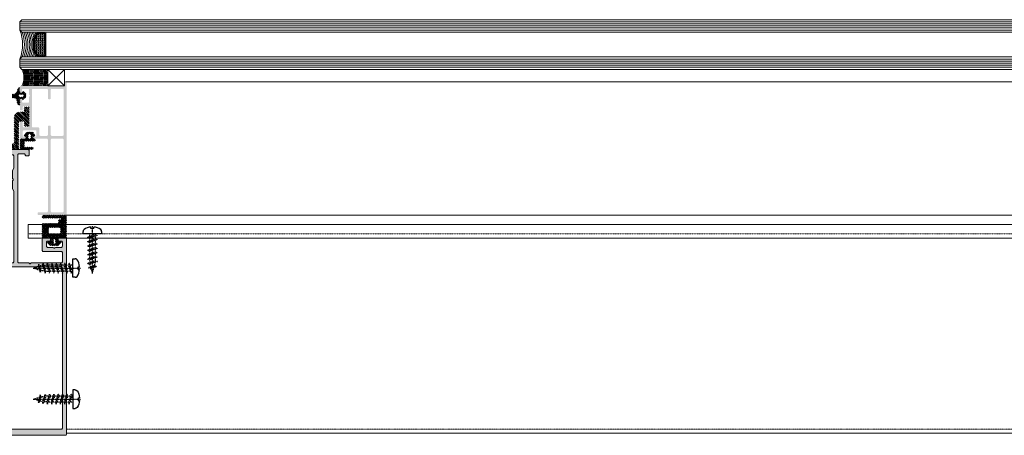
# Model space of a CAD drawing. Header units: millimetres. Extents: x -158258 to 126254, y -16359 to 60195.
# Tile 118 of 173: x -141407 to -140931, y 20778 to 20979. Entities that reach past the tile are written whole.
import ezdxf

# ---------------------------------------------------------------- set-up
doc = ezdxf.new("R2010")
doc.units = ezdxf.units.MM
doc.header["$LTSCALE"] = 0.1
doc.header["$MEASUREMENT"] = 0
doc.linetypes.add('CENTER', pattern=[2, 1.25, -0.25, 0.25, -0.25])
doc.linetypes.add('HIDDEN', pattern=[0.375, 0.25, -0.125])
for name, color, linetype, lineweight in [('01. Aluminium (Main Structure)', 6, 'Continuous', 5), ('3_Hatch', 8, 'Continuous', 0), ('4. Glass', 140, 'Continuous', 15)]:
    doc.layers.add(name, color=color, linetype=linetype, lineweight=lineweight)
doc.layers.add('CENTER LINE', color=8, linetype='CENTER')
doc.layers.add('HARDWARES', color=7, linetype='Continuous')
pattern_1 = [(45, (-26191.7542, -14950.54475), (-0.441941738, 0.441941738), []), (135, (-26191.7542, -14950.54475), (-0.441941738, -0.441941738), [])]

# ---------------------------------------------------------------- blocks, each defined once
blk = doc.blocks.new('A$C23054C9A')
at = {"layer": '3_Hatch'}
h = blk.add_hatch(color=256, dxfattribs=at)
h.dxf.hatch_style = 1
h.paths.add_polyline_path([(10.36, 60.53), (10.36, 25.99), (10.33, 25.83), (10.22, 25.65), (10.03, 25.54), (9.85, 25.52), (4.65, 25.52), (4.45, 25.54), (4.29, 25.65), (4.2, 25.83), (4.16, 25.99), (4.16, 60.53), (4.2, 60.71), (4.29, 60.87), (4.45, 60.98), (4.65, 61.02), (9.85, 61.02), (10.03, 60.98), (10.22, 60.87), (10.33, 60.71)], flags=16)
h.paths.add_polyline_path([(4.16, 5.89), (4.11, 6.09), (4, 6.26), (3.85, 6.37), (3.65, 6.4), (3.25, 6.4), (3.06, 6.37), (2.9, 6.26), (2.79, 6.09), (2.75, 5.89), (2.75, 1.9), (2.7, 1.7), (2.59, 1.54), (2.44, 1.43), (2.24, 1.41), (-4.45, 1.41), (-4.64, 1.43), (-4.8, 1.54), (-4.91, 1.7), (-4.95, 1.9), (-4.95, 19.5), (-4.91, 19.7), (-4.8, 19.85), (-4.64, 19.96), (-4.45, 20.01), (-1.89, 20.01), (-1.71, 20.05), (-1.55, 20.16), (-1.44, 20.32), (-1.4, 20.5), (-1.4, 23.6), (-1.38, 23.8), (-1.27, 23.96), (-1.09, 24.07), (-0.89, 24.11), (2.24, 24.11), (2.44, 24.07), (2.59, 23.96), (2.7, 23.8), (2.75, 23.6), (2.75, 19.61), (2.79, 19.41), (2.9, 19.26), (3.06, 19.15), (3.25, 19.12), (3.65, 19.12), (3.85, 19.15), (4, 19.26), (4.11, 19.41), (4.16, 19.61), (4.16, 23.6), (4.2, 23.8), (4.29, 23.96), (4.45, 24.07), (4.65, 24.11), (9.85, 24.11), (10.03, 24.07), (10.22, 23.96), (10.33, 23.8), (10.36, 23.6), (10.36, 1.9), (10.33, 1.7), (10.22, 1.54), (10.03, 1.43), (9.85, 1.41), (4.65, 1.41), (4.45, 1.43), (4.29, 1.54), (4.2, 1.7), (4.16, 1.9)], flags=16)
h.paths.add_polyline_path([(-6.05, 4.54), (-6.36, 4.23), (-6.36, 1.9), (-6.39, 1.7), (-6.5, 1.54), (-6.67, 1.43), (-6.87, 1.41), (-9.25, 1.41), (-9.45, 1.43), (-9.59, 1.54), (-9.7, 1.7), (-9.76, 1.9), (-9.76, 2.51), (-9.8, 2.69), (-9.91, 2.85), (-10.07, 2.96), (-10.25, 3), (-10.45, 2.96), (-10.62, 2.85), (-10.73, 2.69), (-10.76, 2.51), (-10.76, 0.49), (-10.73, 0.31), (-10.62, 0.15), (-10.45, 0.04), (-10.25, 0), (10.25, 0), (10.45, -0.05), (10.6, -0.16), (10.71, -0.31), (10.76, -0.51), (10.76, -1.52), (10.8, -1.7), (10.89, -1.87), (11.06, -1.98), (11.26, -1.99), (11.44, -1.98), (11.61, -1.87), (11.72, -1.7), (11.75, -1.52), (11.75, 61.92), (11.72, 62.12), (11.61, 62.28), (11.44, 62.39), (11.26, 62.41), (-1.75, 62.41), (-1.95, 62.39), (-2.09, 62.28), (-2.2, 62.12), (-2.26, 61.92), (-2.26, 61.52), (-2.2, 61.35), (-2.09, 61.17), (-1.95, 61.06), (-1.75, 61.02), (2.24, 61.02), (2.44, 60.98), (2.59, 60.87), (2.7, 60.71), (2.75, 60.53), (2.75, 25.99), (2.7, 25.83), (2.59, 25.65), (2.44, 25.54), (2.24, 25.52), (-3.83, 25.52), (-4, 25.48), (-4.09, 25.43), (-4.18, 25.37), (-4.23, 25.3), (-4.29, 25.22), (-4.31, 25.13), (-4.33, 25.06), (-4.33, 24.97), (-4.31, 24.88), (-4.29, 24.79), (-4.23, 24.71), (-4.18, 24.64), (-4.09, 24.58), (-4, 24.55), (-3.89, 24.51), (-3.3, 24.51), (-3.1, 24.46), (-2.95, 24.35), (-2.85, 24.2), (-2.81, 24), (-2.81, 21.91), (-2.85, 21.71), (-2.95, 21.55), (-3.1, 21.44), (-3.3, 21.4), (-8.86, 21.4), (-9.05, 21.44), (-9.21, 21.55), (-9.32, 21.71), (-9.36, 21.91), (-9.36, 24), (-9.32, 24.2), (-9.21, 24.35), (-9.05, 24.46), (-8.86, 24.51), (-8.33, 24.51), (-8.13, 24.55), (-7.98, 24.66), (-7.87, 24.8), (-7.82, 25.01), (-7.87, 25.21), (-7.98, 25.35), (-8.13, 25.46), (-8.33, 25.52), (-10.25, 25.52), (-10.45, 25.46), (-10.62, 25.35), (-10.73, 25.21), (-10.76, 25.01), (-10.76, 17.91), (-10.73, 17.71), (-10.62, 17.54), (-10.45, 17.43), (-10.25, 17.4), (-9.87, 17.4), (-9.67, 17.43), (-9.49, 17.54), (-9.41, 17.71), (-9.36, 17.91), (-9.36, 19.5), (-9.32, 19.7), (-9.21, 19.85), (-9.05, 19.96), (-8.86, 20.01), (-6.87, 20.01), (-6.67, 19.96), (-6.5, 19.85), (-6.39, 19.7), (-6.36, 19.5), (-6.36, 10.24), (-6.39, 10.06), (-6.5, 9.9), (-6.67, 9.79), (-6.87, 9.73), (-8.86, 9.73), (-9.05, 9.79), (-9.21, 9.9), (-9.32, 10.06), (-9.36, 10.24), (-9.36, 11.3), (-9.41, 11.49), (-9.49, 11.65), (-9.67, 11.76), (-9.87, 11.8), (-10.25, 11.8), (-10.45, 11.76), (-10.62, 11.65), (-10.73, 11.49), (-10.76, 11.3), (-10.76, 6.99), (-10.75, 6.86), (-10.71, 6.77), (-10.65, 6.69), (-10.6, 6.64), (-10.55, 6.59), (-10.47, 6.55), (-10.4, 6.51), (-10.33, 6.49), (-10.25, 6.49), (-10.16, 6.49), (-10.09, 6.53), (-10.01, 6.57), (-9.94, 6.6), (-9.89, 6.68), (-9.83, 6.75), (-9.76, 6.99), (-9.76, 7.59), (-9.7, 7.79), (-9.59, 7.96), (-9.45, 8.07), (-9.25, 8.09), (-6.87, 8.09), (-6.67, 8.07), (-6.5, 7.96), (-6.39, 7.79), (-6.36, 7.59), (-6.36, 5.27), (-6.05, 4.96), (-5.95, 4.83), (-5.95, 4.66)])
blk = doc.blocks.new('A$C768C5112')
at = {"layer": '3_Hatch'}
h = blk.add_hatch(color=256, dxfattribs=at)
h.dxf.hatch_style = 1
h.paths.add_polyline_path([(-4.22, -41.99), (-3.91, -41.67), (-3.91, -37.71), (-4.5, -36.68), (-4.5, -2.49), (-4.46, -2.3), (-4.35, -2.14), (-4.21, -2.03), (-4, -1.99), (4, -1.99), (4.19, -2.03), (4.35, -2.14), (4.46, -2.3), (4.52, -2.49), (4.52, -36.68), (3.89, -37.71), (3.89, -41.67), (4.21, -41.99), (4.3, -42.13), (4.3, -42.28), (4.21, -42.42), (3.89, -42.72), (3.89, -46.68), (4.52, -47.71), (4.52, -53.71), (4.46, -53.89), (4.35, -54.05), (4.19, -54.16), (4, -54.2), (-4, -54.2), (-4.21, -54.16), (-4.35, -54.05), (-4.46, -53.89), (-4.5, -53.71), (-4.5, -47.71), (-3.91, -46.68), (-3.91, -42.72), (-4.22, -42.42), (-4.28, -42.28), (-4.28, -42.13)], flags=16)
h.paths.add_polyline_path([(10.04, -54.02), (9.98, -54.2), (9.97, -54.38), (9.86, -54.55), (9.69, -54.66), (9.51, -54.69), (7, -54.69), (6.82, -54.66), (6.64, -54.55), (6.53, -54.38), (6.51, -54.2), (6.51, -2.49), (6.53, -2.3), (6.64, -2.14), (6.82, -2.03), (7, -1.99), (11.89, -1.99), (12.18, -1.68), (12.33, -1.59), (12.47, -1.59), (12.6, -1.68), (12.93, -1.99), (27.5, -1.99), (27.69, -2.03), (27.87, -2.14), (27.96, -2.3), (28, -2.49), (28, -6.99), (27.96, -7.19), (27.87, -7.35), (27.69, -7.46), (27.5, -7.5), (18.82, -7.5), (18.62, -7.53), (18.45, -7.64), (18.34, -7.81), (18.3, -8.01), (18.3, -13.48), (18.34, -13.68), (18.45, -13.86), (18.62, -13.95), (18.82, -13.99), (21.8, -13.99), (22, -13.95), (22.16, -13.86), (22.27, -13.68), (22.29, -13.48), (22.29, -13), (22.27, -12.8), (22.16, -12.65), (22, -12.54), (21.8, -12.49), (20.81, -12.49), (20.61, -12.45), (20.46, -12.34), (20.35, -12.2), (20.3, -12), (20.3, -10), (20.35, -9.8), (20.46, -9.66), (20.61, -9.55), (20.81, -9.49), (23.64, -9.49), (23.94, -9.18), (24.08, -9.11), (24.23, -9.11), (24.36, -9.18), (24.69, -9.49), (27.5, -9.49), (27.69, -9.55), (27.87, -9.66), (27.96, -9.8), (28, -10), (28, -12), (27.96, -12.2), (27.87, -12.34), (27.69, -12.45), (27.5, -12.49), (26.52, -12.49), (26.31, -12.54), (26.17, -12.65), (26.06, -12.8), (26, -13), (26, -13.48), (26.06, -13.68), (26.17, -13.86), (26.31, -13.95), (26.52, -13.99), (29.51, -13.99), (29.7, -13.95), (29.86, -13.86), (29.97, -13.68), (29.99, -13.48), (29.97, 81), (29.86, 81.19), (29.78, 81.24), (29.7, 81.3), (29.61, 81.31), (29.51, 81.32), (-29.51, 81.32), (-29.71, 81.3), (-29.86, 81.19), (-29.97, 81), (-30.01, 80.84), (-30.01, -13.48), (-29.97, -13.68), (-29.86, -13.86), (-29.71, -13.95), (-29.51, -13.99), (-26.5, -13.99), (-26.31, -13.95), (-26.15, -13.86), (-26.04, -13.68), (-26, -13.48), (-26, -13), (-26.04, -12.8), (-26.15, -12.65), (-26.31, -12.54), (-26.5, -12.49), (-27.52, -12.49), (-27.69, -12.45), (-27.87, -12.34), (-27.98, -12.2), (-28.01, -12), (-28.01, -10), (-27.98, -9.8), (-27.87, -9.66), (-27.69, -9.55), (-27.52, -9.49), (-24.69, -9.49), (-24.37, -9.18), (-24.25, -9.11), (-24.06, -9.11), (-23.94, -9.18), (-23.63, -9.49), (-20.81, -9.49), (-20.61, -9.55), (-20.44, -9.66), (-20.33, -9.8), (-20.3, -10), (-20.3, -12), (-20.33, -12.2), (-20.44, -12.34), (-20.61, -12.45), (-20.81, -12.49), (-21.82, -12.49), (-22.02, -12.54), (-22.16, -12.65), (-22.27, -12.8), (-22.31, -13), (-22.31, -13.48), (-22.27, -13.68), (-22.16, -13.86), (-22.02, -13.95), (-21.82, -13.99), (-18.8, -13.99), (-18.61, -13.95), (-18.45, -13.86), (-18.34, -13.68), (-18.3, -13.48), (-18.3, -8.01), (-18.34, -7.81), (-18.45, -7.64), (-18.61, -7.53), (-18.8, -7.5), (-27.52, -7.5), (-27.69, -7.46), (-27.87, -7.35), (-27.98, -7.19), (-28.01, -6.99), (-28.01, -2.49), (-27.98, -2.3), (-27.87, -2.14), (-27.69, -2.03), (-27.52, -1.99), (-12.93, -1.99), (-12.62, -1.68), (-12.49, -1.59), (-12.34, -1.59), (-12.18, -1.68), (-11.87, -1.99), (-7, -1.99), (-6.8, -2.03), (-6.66, -2.14), (-6.55, -2.3), (-6.51, -2.49), (-6.51, -54.2), (-6.55, -54.38), (-6.66, -54.55), (-6.8, -54.66), (-7, -54.69), (-9.51, -54.69), (-9.71, -54.66), (-9.86, -54.55), (-9.97, -54.38), (-10, -54.2), (-10.04, -54.02), (-10.15, -53.83), (-10.31, -53.72), (-10.5, -53.71), (-11.5, -53.71), (-11.7, -53.72), (-11.85, -53.83), (-11.96, -54.02), (-12.01, -54.2), (-12.01, -56.21), (-11.96, -56.4), (-11.85, -56.56), (-11.7, -56.67), (-11.5, -56.69), (-0.53, -56.69), (-0.2, -56.4), (-0.07, -56.32), (0.07, -56.32), (0.22, -56.4), (0.51, -56.69), (11.5, -56.69), (11.69, -56.67), (11.85, -56.56), (11.96, -56.4), (12.01, -56.21), (12.01, -54.2), (11.96, -54.02), (11.85, -53.83), (11.69, -53.72), (11.5, -53.71), (10.5, -53.71), (10.3, -53.72), (10.15, -53.83)])
h.paths.add_polyline_path([(28, 77.82), (27.96, 78.01), (27.87, 78.19), (27.69, 78.3), (27.5, 78.33), (-27.52, 78.33), (-27.69, 78.3), (-27.87, 78.19), (-27.98, 78.01), (-28.01, 77.82), (-28.01, 0.51), (-27.98, 0.31), (-27.87, 0.16), (-27.69, 0.05), (-27.52, 0), (27.5, 0), (27.69, 0.05), (27.87, 0.16), (27.96, 0.31), (28, 0.51)], flags=16)
at = {"layer": '01. Aluminium (Main Structure)', "linetype": 'ByBlock'}
for p, q in [((-30.01, 80.84), (-29.97, 81)), ((-29.97, 81), (-29.86, 81.19)), ((-29.86, 81.19), (-29.71, 81.3)), ((-29.71, 81.3), (-29.51, 81.32)), ((-29.51, 81.32), (29.51, 81.32)), ((29.51, 81.32), (29.7, 81.3)), ((29.7, 81.3), (29.86, 81.19)), ((29.86, 81.19), (29.97, 81)), ((29.97, 81), (29.99, 80.84)), ((-30.01, -13.48), (-30.01, 80.84)), ((-28.01, 77.82), (-27.98, 78.01)), ((-28.01, 0.51), (-28.01, 77.82)), ((-27.98, 78.01), (-27.87, 78.19)), ((-27.87, 78.19), (-27.69, 78.3)), ((-27.69, 78.3), (-27.52, 78.33)), ((-27.52, 78.33), (27.5, 78.33)), ((27.5, 78.33), (27.69, 78.3)), ((27.69, 78.3), (27.87, 78.19)), ((27.87, 78.19), (27.96, 78.01)), ((27.96, 78.01), (28, 77.82)), ((28, 77.82), (28, 0.51)), ((29.99, 80.84), (29.99, -13.48)), ((-27.98, 0.31), (-28.01, 0.51)), ((-27.87, 0.16), (-27.98, 0.31)), ((-27.69, 0.05), (-27.87, 0.16)), ((-27.52, 0), (-27.69, 0.05)), ((27.5, 0), (-27.52, 0)), ((27.69, 0.05), (27.5, 0)), ((27.87, 0.16), (27.69, 0.05)), ((27.96, 0.31), (27.87, 0.16)), ((28, 0.51), (27.96, 0.31)), ((-28.01, -2.49), (-27.98, -2.3)), ((-28.01, -6.99), (-28.01, -2.49)), ((-27.98, -2.3), (-27.87, -2.14)), ((-27.87, -2.14), (-27.69, -2.03)), ((-27.69, -2.03), (-27.52, -1.99)), ((-27.52, -1.99), (-12.93, -1.99)), ((-12.93, -1.99), (-12.62, -1.68)), ((-12.62, -1.68), (-12.49, -1.59)), ((-12.49, -1.59), (-12.34, -1.59)), ((-12.34, -1.59), (-12.18, -1.68)), ((-12.18, -1.68), (-11.87, -1.99)), ((-11.87, -1.99), (-7, -1.99)), ((-7, -1.99), (-6.8, -2.03)), ((-6.8, -2.03), (-6.66, -2.14)), ((-6.66, -2.14), (-6.55, -2.3)), ((-6.55, -2.3), (-6.51, -2.49)), ((-6.51, -2.49), (-6.51, -54.2)), ((-4.5, -2.49), (-4.46, -2.3)), ((-4.5, -36.68), (-4.5, -2.49)), ((-4.46, -2.3), (-4.35, -2.14)), ((-4.35, -2.14), (-4.21, -2.03)), ((-4.21, -2.03), (-4, -1.99)), ((-4, -1.99), (4, -1.99)), ((4, -1.99), (4.19, -2.03)), ((4.19, -2.03), (4.35, -2.14)), ((4.35, -2.14), (4.46, -2.3)), ((4.46, -2.3), (4.52, -2.49)), ((4.52, -2.49), (4.52, -36.68)), ((6.51, -2.49), (6.53, -2.3)), ((6.51, -54.2), (6.51, -2.49)), ((6.53, -2.3), (6.64, -2.14)), ((6.64, -2.14), (6.82, -2.03)), ((6.82, -2.03), (7, -1.99)), ((7, -1.99), (11.89, -1.99)), ((11.89, -1.99), (12.18, -1.68)), ((12.18, -1.68), (12.33, -1.59)), ((12.33, -1.59), (12.47, -1.59)), ((12.47, -1.59), (12.6, -1.68)), ((12.6, -1.68), (12.93, -1.99)), ((12.93, -1.99), (27.5, -1.99)), ((27.5, -1.99), (27.69, -2.03)), ((27.69, -2.03), (27.87, -2.14)), ((27.87, -2.14), (27.96, -2.3)), ((27.96, -2.3), (28, -2.49)), ((28, -2.49), (28, -6.99)), ((-27.98, -7.19), (-28.01, -6.99)), ((-27.87, -7.35), (-27.98, -7.19)), ((-27.69, -7.46), (-27.87, -7.35)), ((-27.52, -7.5), (-27.69, -7.46)), ((-27.69, -9.55), (-27.52, -9.49)), ((-18.8, -7.5), (-27.52, -7.5)), ((-27.52, -9.49), (-24.69, -9.49)), ((-24.69, -9.49), (-24.37, -9.18)), ((-24.37, -9.18), (-24.25, -9.11)), ((-24.25, -9.11), (-24.06, -9.11)), ((-24.06, -9.11), (-23.94, -9.18)), ((-23.94, -9.18), (-23.63, -9.49)), ((-23.63, -9.49), (-20.81, -9.49)), ((-20.81, -9.49), (-20.61, -9.55)), ((-18.8, -7.5), (-18.61, -7.53)), ((-18.61, -7.53), (-18.45, -7.64)), ((-18.45, -7.64), (-18.34, -7.81)), ((-18.34, -7.81), (-18.3, -8.01)), ((-18.3, -8.01), (-18.3, -13.48)), ((18.3, -8.01), (18.34, -7.81)), ((18.3, -8.01), (18.3, -13.48)), ((18.34, -7.81), (18.45, -7.64)), ((18.45, -7.64), (18.62, -7.53)), ((18.62, -7.53), (18.82, -7.5)), ((27.5, -7.5), (18.82, -7.5)), ((20.61, -9.55), (20.81, -9.49)), ((20.81, -9.49), (23.64, -9.49)), ((23.64, -9.49), (23.94, -9.18)), ((23.94, -9.18), (24.08, -9.11)), ((24.08, -9.11), (24.23, -9.11)), ((24.23, -9.11), (24.36, -9.18)), ((24.36, -9.18), (24.69, -9.49)), ((24.69, -9.49), (27.5, -9.49)), ((27.69, -7.46), (27.5, -7.5)), ((27.5, -9.49), (27.69, -9.55)), ((27.87, -7.35), (27.69, -7.46)), ((27.96, -7.19), (27.87, -7.35)), ((28, -6.99), (27.96, -7.19)), ((-29.97, -13.68), (-30.01, -13.48)), ((-29.86, -13.86), (-29.97, -13.68)), ((-29.71, -13.95), (-29.86, -13.86)), ((-29.51, -13.99), (-29.71, -13.95)), ((-26.5, -13.99), (-29.51, -13.99)), ((-28.01, -10), (-27.98, -9.8)), ((-28.01, -12), (-28.01, -10)), ((-27.98, -12.2), (-28.01, -12)), ((-27.98, -9.8), (-27.87, -9.66)), ((-27.87, -12.34), (-27.98, -12.2)), ((-27.87, -9.66), (-27.69, -9.55)), ((-27.69, -12.45), (-27.87, -12.34)), ((-27.52, -12.49), (-27.69, -12.45)), ((-26.5, -12.49), (-27.52, -12.49)), ((-26.5, -12.49), (-26.31, -12.54)), ((-26.31, -13.95), (-26.5, -13.99)), ((-26.31, -12.54), (-26.15, -12.65)), ((-26.15, -13.86), (-26.31, -13.95)), ((-26.15, -12.65), (-26.04, -12.8)), ((-26.04, -13.68), (-26.15, -13.86)), ((-26.04, -12.8), (-26, -13)), ((-26, -13.48), (-26.04, -13.68)), ((-26, -13), (-26, -13.48)), ((-22.31, -13), (-22.27, -12.8)), ((-22.31, -13), (-22.31, -13.48)), ((-22.27, -13.68), (-22.31, -13.48)), ((-22.27, -12.8), (-22.16, -12.65)), ((-22.16, -13.86), (-22.27, -13.68)), ((-22.16, -12.65), (-22.02, -12.54)), ((-22.02, -13.95), (-22.16, -13.86)), ((-22.02, -12.54), (-21.82, -12.49)), ((-21.82, -13.99), (-22.02, -13.95)), ((-20.81, -12.49), (-21.82, -12.49)), ((-18.8, -13.99), (-21.82, -13.99)), ((-20.61, -12.45), (-20.81, -12.49)), ((-20.61, -9.55), (-20.44, -9.66)), ((-20.44, -12.34), (-20.61, -12.45)), ((-20.44, -9.66), (-20.33, -9.8)), ((-20.33, -12.2), (-20.44, -12.34)), ((-20.33, -9.8), (-20.3, -10)), ((-20.3, -12), (-20.33, -12.2)), ((-20.3, -10), (-20.3, -12)), ((-18.61, -13.95), (-18.8, -13.99)), ((-18.45, -13.86), (-18.61, -13.95)), ((-18.34, -13.68), (-18.45, -13.86)), ((-18.3, -13.48), (-18.34, -13.68)), ((18.34, -13.68), (18.3, -13.48)), ((18.45, -13.86), (18.34, -13.68)), ((18.62, -13.95), (18.45, -13.86)), ((18.82, -13.99), (18.62, -13.95)), ((18.82, -13.99), (21.8, -13.99)), ((20.3, -10), (20.35, -9.8)), ((20.3, -12), (20.3, -10)), ((20.35, -12.2), (20.3, -12)), ((20.35, -9.8), (20.46, -9.66)), ((20.46, -12.34), (20.35, -12.2)), ((20.46, -9.66), (20.61, -9.55)), ((20.61, -12.45), (20.46, -12.34)), ((20.81, -12.49), (20.61, -12.45)), ((21.8, -12.49), (20.81, -12.49)), ((21.8, -12.49), (22, -12.54)), ((22, -13.95), (21.8, -13.99)), ((22, -12.54), (22.16, -12.65)), ((22.16, -13.86), (22, -13.95)), ((22.16, -12.65), (22.27, -12.8)), ((22.27, -13.68), (22.16, -13.86)), ((22.27, -12.8), (22.29, -13)), ((22.29, -13.48), (22.27, -13.68)), ((22.29, -13), (22.29, -13.48)), ((26, -13), (26.06, -12.8)), ((26, -13), (26, -13.48)), ((26.06, -13.68), (26, -13.48)), ((26.06, -12.8), (26.17, -12.65)), ((26.17, -13.86), (26.06, -13.68)), ((26.17, -12.65), (26.31, -12.54)), ((26.31, -13.95), (26.17, -13.86)), ((26.31, -12.54), (26.52, -12.49)), ((26.52, -13.99), (26.31, -13.95)), ((27.5, -12.49), (26.52, -12.49)), ((26.52, -13.99), (29.51, -13.99)), ((27.69, -12.45), (27.5, -12.49)), ((27.69, -9.55), (27.87, -9.66)), ((27.87, -12.34), (27.69, -12.45)), ((27.87, -9.66), (27.96, -9.8)), ((27.96, -12.2), (27.87, -12.34)), ((27.96, -9.8), (28, -10)), ((28, -12), (27.96, -12.2)), ((28, -10), (28, -12)), ((29.7, -13.95), (29.51, -13.99)), ((29.86, -13.86), (29.7, -13.95)), ((29.97, -13.68), (29.86, -13.86)), ((29.99, -13.48), (29.97, -13.68)), ((-3.91, -37.71), (-4.5, -36.68)), ((-3.91, -41.67), (-3.91, -37.71)), ((4.52, -36.68), (3.89, -37.71)), ((3.89, -37.71), (3.89, -41.67)), ((-4.28, -42.13), (-4.22, -41.99)), ((-4.28, -42.28), (-4.28, -42.13)), ((-4.22, -42.42), (-4.28, -42.28)), ((-4.22, -41.99), (-3.91, -41.67)), ((-3.91, -42.72), (-4.22, -42.42)), ((-3.91, -46.68), (-3.91, -42.72)), ((3.89, -41.67), (4.21, -41.99)), ((4.21, -42.42), (3.89, -42.72)), ((3.89, -42.72), (3.89, -46.68)), ((4.21, -41.99), (4.3, -42.13)), ((4.3, -42.28), (4.21, -42.42)), ((4.3, -42.13), (4.3, -42.28)), ((-4.5, -47.71), (-3.91, -46.68)), ((3.89, -46.68), (4.52, -47.71)), ((-4.5, -53.71), (-4.5, -47.71)), ((4.52, -47.71), (4.52, -53.71)), ((-12.01, -54.2), (-11.96, -54.02)), ((-12.01, -56.21), (-12.01, -54.2)), ((-11.96, -56.4), (-12.01, -56.21)), ((-11.96, -54.02), (-11.85, -53.83)), ((-11.85, -56.56), (-11.96, -56.4)), ((-11.85, -53.83), (-11.7, -53.72)), ((-11.7, -56.67), (-11.85, -56.56)), ((-11.7, -53.72), (-11.5, -53.71)), ((-11.5, -56.69), (-11.7, -56.67)), ((-11.5, -53.71), (-10.5, -53.71)), ((-11.5, -56.69), (-0.53, -56.69)), ((-10.5, -53.71), (-10.31, -53.72)), ((-10.31, -53.72), (-10.15, -53.83)), ((-10.15, -53.83), (-10.04, -54.02)), ((-10.04, -54.02), (-10, -54.2)), ((-9.97, -54.38), (-10, -54.2)), ((-9.86, -54.55), (-9.97, -54.38)), ((-9.71, -54.66), (-9.86, -54.55)), ((-9.51, -54.69), (-9.71, -54.66)), ((-7, -54.69), (-9.51, -54.69)), ((-6.8, -54.66), (-7, -54.69)), ((-6.66, -54.55), (-6.8, -54.66)), ((-6.55, -54.38), (-6.66, -54.55)), ((-6.51, -54.2), (-6.55, -54.38)), ((-4.46, -53.89), (-4.5, -53.71)), ((-4.35, -54.05), (-4.46, -53.89)), ((-4.21, -54.16), (-4.35, -54.05)), ((-4, -54.2), (-4.21, -54.16)), ((4, -54.2), (-4, -54.2)), ((-0.53, -56.69), (-0.2, -56.4)), ((-0.2, -56.4), (-0.07, -56.32)), ((-0.07, -56.32), (0.07, -56.32)), ((0.07, -56.32), (0.22, -56.4)), ((0.22, -56.4), (0.51, -56.69)), ((0.51, -56.69), (11.5, -56.69)), ((4.19, -54.16), (4, -54.2)), ((4.35, -54.05), (4.19, -54.16)), ((4.46, -53.89), (4.35, -54.05)), ((4.52, -53.71), (4.46, -53.89)), ((6.53, -54.38), (6.51, -54.2)), ((6.64, -54.55), (6.53, -54.38)), ((6.82, -54.66), (6.64, -54.55)), ((7, -54.69), (6.82, -54.66)), ((9.51, -54.69), (7, -54.69)), ((9.69, -54.66), (9.51, -54.69)), ((9.86, -54.55), (9.69, -54.66)), ((9.97, -54.38), (9.86, -54.55)), ((9.98, -54.2), (9.97, -54.38)), ((9.98, -54.2), (10.04, -54.02)), ((10.04, -54.02), (10.15, -53.83)), ((10.15, -53.83), (10.3, -53.72)), ((10.3, -53.72), (10.5, -53.71)), ((10.5, -53.71), (11.5, -53.71)), ((11.5, -53.71), (11.69, -53.72)), ((11.69, -56.67), (11.5, -56.69)), ((11.69, -53.72), (11.85, -53.83)), ((11.85, -56.56), (11.69, -56.67)), ((11.85, -53.83), (11.96, -54.02)), ((11.96, -56.4), (11.85, -56.56)), ((11.96, -54.02), (12.01, -54.2)), ((12.01, -56.21), (11.96, -56.4)), ((12.01, -54.2), (12.01, -56.21))]:
    blk.add_line(p, q, dxfattribs=at)
blk = doc.blocks.new('A$C096C0FB7')
at = {"layer": '3_Hatch'}
h = blk.add_hatch(dxfattribs=at)
h.set_pattern_fill('ANSI31', color=256, scale=5)
h.set_pattern_definition([(45, (-26191.7542, -15010.3187), (-0.441941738, 0.441941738), [])])
h.paths.add_polyline_path([(9.48, -15.45), (9.5, -15.6), (9.5, -17.32), (9.51, -17.47), (9.6, -17.58), (9.73, -17.67), (9.9, -17.7), (11.49, -17.7), (11.65, -17.67), (11.78, -17.58), (11.87, -17.47), (11.89, -17.32), (11.89, -8.49), (11.87, -8.34), (11.78, -8.21), (11.65, -8.12), (11.49, -8.1), (9.9, -8.1), (9.73, -8.12), (9.6, -8.21), (9.51, -8.34), (9.5, -8.49), (9.5, -10.21), (9.48, -10.35), (9.39, -10.5), (9.26, -10.57), (9.11, -10.61), (7.39, -10.61), (7.25, -10.57), (7.1, -10.5), (7.03, -10.35), (6.99, -10.21), (6.99, 2.61), (6.97, 2.76), (6.88, 2.89), (6.75, 2.98), (6.61, 3), (-6.87, 3), (-7.02, 2.98), (-7.15, 2.89), (-7.22, 2.76), (-7.26, 2.61), (-7.26, 0.42), (-7.22, 0.26), (-7.15, 0.13), (-7.02, 0.04), (-6.87, 0), (4.3, 0), (4.45, -0.02), (4.58, -0.11), (4.67, -0.24), (4.69, -0.4), (4.69, -12.71), (4.7, -12.84), (4.72, -13.09), (4.78, -13.33), (4.85, -13.57), (4.94, -13.79), (5.05, -14.01), (5.2, -14.19), (5.34, -14.39), (5.51, -14.56), (5.69, -14.7), (5.89, -14.85), (6.11, -14.96), (6.33, -15.05), (6.57, -15.12), (6.81, -15.18), (7.06, -15.2), (7.19, -15.2), (9.11, -15.2), (9.26, -15.23), (9.39, -15.31)])
blk = doc.blocks.new('*U1030')
at = {"layer": 'CENTER LINE', "linetype": 'CENTER'}
blk.add_line((0, -19.12), (0, 3.77), dxfattribs=at)
at = {"layer": 'HARDWARES', "linetype": 'Continuous'}
for p, q in [((-4.49, 0), (-4.49, 1.15)), ((4.49, 0), (-4.49, 0)), ((-0.66, 2.61), (-0.66, 3.27)), ((0.66, 2.61), (-0.66, 2.61)), ((0.66, 2.61), (0.66, 3.27)), ((4.49, 1.15), (4.49, 0))]:
    blk.add_line(p, q, dxfattribs=at)
at = {"layer": 'HARDWARES'}
for p, q in [((4.49, 0), (-4.49, 0)), ((4.49, 0.82), (4.49, 0))]:
    blk.add_line(p, q, dxfattribs=at)
at = {"layer": 'HARDWARES', "linetype": 'HIDDEN'}
for p, q in [((1.44, 0), (1.44, -0.31)), ((-1.44, -2.05), (-1.44, -3.46)), ((-1.44, -4.16), (-1.44, -5.56)), ((1.44, -1), (1.44, -2.41)), ((1.44, -3.11), (1.44, -4.51)), ((-1.44, -6.26), (-1.44, -7.66)), ((-1.44, -8.36), (-1.44, -9.76)), ((1.44, -5.21), (1.44, -6.61)), ((1.44, -7.31), (1.44, -8.72)), ((1.44, -9.41), (1.44, -10.82)), ((-1.44, -10.46), (-1.44, -11.87)), ((1.08, -15.31), (-1.81, -16.37)), ((1.99, -15.65), (-1.81, -16.37)), ((-1.81, -16.37), (-0.9, -16.7)), ((-0.9, -16.7), (1.99, -15.65)), ((1.08, -15.31), (1.99, -15.65))]:
    blk.add_line(p, q, dxfattribs=at)
for points in [[(-1.44, 0), (-1.44, -1.35)], [(2.4, -0.66), (1.44, -0.31), (-2.4, -1.7), (2.4, -0.66), (-1.44, -2.05), (-2.4, -1.7)], [(2.4, -2.76), (1.44, -2.41), (-2.4, -3.81), (2.4, -2.76), (-1.44, -4.16), (-2.4, -3.81)], [(2.4, -4.86), (1.44, -4.51), (-2.4, -5.91), (2.4, -4.86), (-1.44, -6.26), (-2.4, -5.91)], [(2.4, -6.96), (1.44, -6.61), (-2.4, -8.01), (2.4, -6.96), (-1.44, -8.36), (-2.4, -8.01)], [(2.4, -9.07), (1.44, -8.72), (-2.4, -10.11), (2.4, -9.07), (-1.44, -10.46), (-2.4, -10.11)], [(2.4, -11.17), (1.44, -10.82), (-2.4, -12.22), (2.4, -11.17), (-1.44, -12.57), (-2.4, -12.22)], [(2.43, -13.28), (1.47, -12.93), (-2.37, -14.33), (2.43, -13.28), (-1.41, -14.68), (-2.37, -14.33)]]:
    blk.add_lwpolyline(points, dxfattribs=at)
at = {"layer": 'HARDWARES', "linetype": 'Continuous'}
for centre, radius, start, end in [((-3.12, 1.15), 1.37, 131.7376, 180), ((-0.71, -2.3), 5.57, 89.5407, 126.6338), ((0.71, -2.3), 5.57, 53.3662, 90.4593), ((3.12, 1.15), 1.37, 0, 48.2624)]:
    blk.add_arc(centre, radius, start, end, dxfattribs=at)
at = {"layer": 'HARDWARES', "linetype": 'HIDDEN'}
for centre, start, end in [((15.43, -11.8), 182.508, 187.2926), ((-15.35, -11.81), 347.9668, 353.6815), ((-15.26, -11.8), 356.0961, 1.0584), ((15.35, -11.81), 189.5795, 194.5622), ((15.35, -11.81), 196.6931, 203.9435), ((-15.35, -11.81), 336.0565, 345.4243)]:
    blk.add_arc(centre, 16.79, start, end, dxfattribs=at)
blk = doc.blocks.new('*U1022')
at = {"layer": '3_Hatch'}
h = blk.add_hatch(dxfattribs=at)
h.set_pattern_fill('ANSI37', color=256, scale=5)
h.set_pattern_definition(pattern_1)
edge = h.paths.add_edge_path(flags=16)
edge.add_line((-27.03, 100.94), (-27.03, 102.99))
edge.add_arc((-26.53, 102.99), 0.5, 90, 180, ccw=False)
edge.add_line((-26.53, 103.49), (-21.85, 103.49))
edge.add_arc((-21.85, 102.99), 0.5, 0, 90, ccw=False)
edge.add_line((-21.35, 102.99), (-21.35, 100.94))
edge.add_arc((-21.85, 100.94), 0.5, 270, 360, ccw=False)
edge.add_line((-21.85, 100.44), (-26.53, 100.44))
edge.add_arc((-26.53, 100.94), 0.5, 180, 270, ccw=False)
edge = h.paths.add_edge_path(flags=16)
edge.add_line((-23.86, 106), (-24.46, 106))
edge.add_arc((-24.46, 106.2), 0.2, 180, 270, ccw=False)
edge.add_line((-24.66, 106.2), (-24.66, 108))
edge.add_arc((-24.46, 108), 0.2, 90, 180, ccw=False)
edge.add_line((-24.46, 108.2), (-23.86, 108.2))
edge.add_arc((-23.86, 108), 0.2, 0, 90, ccw=False)
edge.add_line((-23.66, 108), (-23.66, 106.2))
edge.add_arc((-23.86, 106.2), 0.2, 270, 360, ccw=False)
edge = h.paths.add_edge_path()
edge.add_line((-26.02, 109.07), (-27.45, 107.75))
edge.add_arc((-26.94, 107.54), 0.553, 157.0553, 290.8746)
edge.add_line((-26.74, 107.02), (-26.24, 107.02))
edge.add_arc((-26.21, 106.61), 0.41, -15.2748, 94.1843, ccw=False)
edge.add_line((-25.82, 106.5), (-25.82, 105.95))
edge.add_arc((-26.35, 105.99), 0.533, 284.2078, 355.4538, ccw=False)
edge.add_line((-26.22, 105.47), (-29.79, 105.47))
edge.add_arc((-29.78, 105.22), 0.25, 93.0889, 180)
edge.add_line((-30.03, 105.22), (-30.03, 94.94))
edge.add_arc((-29.26, 95.19), 0.8, 197.7707, 256.141)
edge.add_line((-29.46, 94.41), (-18.75, 94.41))
edge.add_arc((-19.13, 95.16), 0.841, 296.8649, 423.1227)
edge.add_line((-18.75, 95.91), (-26.98, 95.91))
edge.add_arc((-27.17, 96.07), 0.25, 90, 319.3278, ccw=False)
edge.add_line((-27.17, 96.32), (-26.4, 96.81))
edge.add_arc((-26.67, 97.23), 0.5, 302.303, 360)
edge.add_line((-26.17, 97.23), (-26.17, 98.25))
edge.add_arc((-25.97, 98.25), 0.2, 90, 179.9858, ccw=False)
edge.add_line((-25.97, 98.45), (-18.79, 98.45))
edge.add_arc((-18.79, 98.95), 0.5, 270, 360)
edge.add_line((-18.29, 98.95), (-18.29, 104.97))
edge.add_arc((-18.79, 104.97), 0.5, 360, 449.9978)
edge.add_line((-18.79, 105.47), (-22.09, 105.47))
edge.add_arc((-21.96, 105.99), 0.533, 184.5462, 255.7922, ccw=False)
edge.add_line((-22.5, 105.95), (-22.5, 106.5))
edge.add_arc((-22.1, 106.61), 0.411, 86.1528, 194.8706, ccw=False)
edge.add_line((-22.07, 107.02), (-21.57, 107.02))
edge.add_arc((-21.37, 107.54), 0.553, 249.1253, 382.9447)
edge.add_line((-20.86, 107.75), (-22.29, 109.07))
edge.add_arc((-22.74, 108.4), 0.8, 55.9007, 89.9999)
edge.add_line((-22.74, 109.2), (-25.57, 109.2))
edge.add_arc((-25.57, 108.4), 0.8, 90, 124.0993)
h = blk.add_hatch(dxfattribs=at)
h.set_pattern_fill('ANSI37', color=256, scale=5)
h.set_pattern_definition(pattern_1)
edge = h.paths.add_edge_path(flags=16)
edge.add_line((-12.61, 57.48), (-11.71, 57.48))
edge.add_arc((-11.71, 57.28), 0.2, 0, 89.9951, ccw=False)
edge.add_line((-11.51, 57.28), (-11.51, 55.49))
edge.add_arc((-11.71, 55.49), 0.2, 270, 359.9952, ccw=False)
edge.add_line((-11.71, 55.29), (-12.61, 55.29))
edge.add_arc((-12.61, 55.49), 0.2, 180, 269.9949, ccw=False)
edge.add_line((-12.81, 55.49), (-12.81, 57.28))
edge.add_arc((-12.61, 57.28), 0.2, 90, 179.995, ccw=False)
edge = h.paths.add_edge_path()
edge.add_line((-10.37, 57.52), (-8.02, 57.52))
edge.add_arc((-8.01, 57.91), 0.389, 269.4612, 344.3452)
edge.add_line((-7.64, 57.8), (-7.64, 62.27))
edge.add_arc((-8.14, 62.27), 0.5, 0, 90)
edge.add_line((-8.14, 62.77), (-13.59, 62.77))
edge.add_arc((-13.43, 62.17), 0.621, 104.9483, 255.0364)
edge.add_line((-13.59, 61.57), (-9.73, 61.57))
edge.add_arc((-9.51, 61.39), 0.287, -108.09, 141.365, ccw=False)
edge.add_arc((-9.44, 61), 0.2, 142.9635, 180)
edge.add_line((-9.64, 61), (-9.64, 58.87))
edge.add_arc((-9.84, 58.9), 0.2, 296.026, 352.9298, ccw=False)
edge.add_line((-9.75, 58.72), (-14.62, 58.72))
edge.add_arc((-14.37, 58.12), 0.65, 112.6094, 247.3906)
edge.add_line((-14.62, 57.52), (-13.95, 57.52))
edge.add_arc((-14.25, 56.88), 0.703, 9.1535, 65.3518, ccw=False)
edge.add_arc((-14.08, 56.93), 0.527, -79.1604, 6.0555, ccw=False)
edge.add_line((-13.98, 56.42), (-14.36, 56.42))
edge.add_arc((-14.1, 55.76), 0.703, 111.438, 167.6363)
edge.add_arc((-14.27, 55.83), 0.524, 170.5977, 213.7552)
edge.add_line((-14.7, 55.54), (-13.66, 54.43))
edge.add_arc((-13.21, 55.09), 0.8, 235.9007, 269.9987)
edge.add_line((-13.21, 54.29), (-11.14, 54.29))
edge.add_arc((-11.13, 55.06), 0.769, 269.0106, 315.7355)
edge.add_line((-10.57, 54.52), (-9.62, 55.54))
edge.add_arc((-10.06, 55.83), 0.524, 326.2448, 369.4023)
edge.add_arc((-10.23, 55.76), 0.703, 12.3637, 68.562)
edge.add_line((-9.97, 56.42), (-10.35, 56.42))
edge.add_arc((-10.25, 56.93), 0.527, 173.9445, 259.1604, ccw=False)
edge.add_arc((-10.08, 56.88), 0.703, 114.6482, 170.8465, ccw=False)
h = blk.add_hatch(dxfattribs=at)
h.set_pattern_fill('ANSI37', color=256, scale=5)
h.set_pattern_definition(pattern_1)
edge = h.paths.add_edge_path(flags=16)
edge.add_arc((-7.24, 37.18), 0.3, 0, 101.9731, ccw=False)
edge.add_line((-6.94, 37.18), (-6.94, 36.27))
edge.add_arc((-7.24, 36.27), 0.3, -101.9731, 0, ccw=False)
edge.add_line((-7.3, 35.97), (-7.72, 36.06))
edge.add_arc((-7.95, 34.99), 1.1, 78.0269, 93.1356)
edge.add_line((-8.01, 36.08), (-8.93, 36.03))
edge.add_arc((-8.95, 36.33), 0.3, 180, 273.1356, ccw=False)
edge.add_line((-9.25, 36.33), (-9.25, 37.12))
edge.add_arc((-8.95, 37.12), 0.3, 86.8644, 180, ccw=False)
edge.add_line((-8.93, 37.42), (-8.01, 37.37))
edge.add_arc((-7.95, 38.46), 1.1, 266.8644, 281.9731)
edge.add_line((-7.72, 37.39), (-7.3, 37.48))
edge = h.paths.add_edge_path()
edge.add_line((-7.18, 41.26), (-7.48, 41.26))
edge.add_line((-7.48, 41.26), (-7.48, 39.17))
edge.add_line((-7.48, 39.17), (-7.23, 38.73))
edge.add_arc((-7.5, 38.58), 0.3, -78.0269, 29.6447, ccw=False)
edge.add_line((-7.43, 38.29), (-8.15, 38.14))
edge.add_arc((-8.21, 38.43), 0.3, 210, 281.9731, ccw=False)
edge.add_line((-8.47, 38.28), (-8.57, 38.54))
edge.add_arc((-8.85, 38.43), 0.3, 22.2031, 130)
edge.add_line((-9.04, 38.66), (-10.02, 37.84))
edge.add_arc((-9.5, 37.23), 0.8, 130, 180)
edge.add_line((-10.3, 37.23), (-10.3, 36.23))
edge.add_arc((-9.5, 36.23), 0.8, 180, 230)
edge.add_line((-10.02, 35.61), (-9.04, 34.79))
edge.add_arc((-8.85, 35.02), 0.3, 230, 337.7969)
edge.add_line((-8.57, 34.91), (-8.47, 35.24))
edge.add_arc((-8.04, 34.76), 0.635, 13.3802, 131.9125, ccw=False)
edge.add_line((-7.43, 34.91), (-7.23, 32.8))
edge.add_arc((-7.02, 32.96), 0.271, 217.2128, 329.9224)
edge.add_line((-6.78, 32.83), (-5.87, 35.22))
edge.add_arc((-4.57, 34.46), 1.5, 82.7957, 149.961, ccw=False)
edge.add_line((-4.38, 35.95), (3.27, 35.01))
edge.add_arc((3.25, 35.91), 0.9, 271.0175, 380.2869)
edge.add_line((4.1, 36.22), (-4.9, 37.89))
edge.add_arc((-4.63, 39.37), 1.5, 180.5805, 259.4803, ccw=False)
edge.add_line((-6.13, 39.35), (-6.18, 40.31))
edge.add_arc((-7.18, 40.26), 1, 2.9793, 90)
h = blk.add_hatch(dxfattribs=at)
h.set_pattern_fill('HEX', color=256, scale=0.1, style=0)
h.set_pattern_definition([(180, (28799.7257, 201.6555), (0, 0.549926), [0.3175, -0.635]), (60, (28799.7257, 201.6555), (0.476249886, -0.274963), [0.3175, -0.635]), (120, (28799.4082, 201.6555), (0.476249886, 0.274963), [0.3175, -0.635])])
h.paths.add_polyline_path([(-19.53, 17.51), (-16.29, 17.51), (-14.47, 14.86), (-14.47, 9.17), (-16.29, 6.51), (-19.53, 6.51)])
for p, q in [((-29.99, 199.78), (-1150, 199.78)), ((-28.4, 105.47), (-1150, 105.47)), ((-11.51, 105.47), (-19.87, 105.47)), ((-30.03, 98.97), (-1150, 98.97)), ((-11.51, 98.97), (-18.29, 98.97)), ((-29.51, 94.41), (-1150, 94.41)), ((-29.56, 30.01), (-1150, 30.01))]:
    blk.add_line(p, q, dxfattribs=at)
at = {"layer": '3_Hatch', "linetype": 'HIDDEN', "ltscale": 5}
for p, q in [((-29.99, 197.78), (-1150, 197.78)), ((-21.74, 103.48), (-26.63, 103.48)), ((-11.51, 103.48), (-18.29, 103.48))]:
    blk.add_line(p, q, dxfattribs=at)
at = {"layer": '3_Hatch', "linetype": 'HIDDEN'}
blk.add_line((-30.03, 103.48), (-1150, 103.48), dxfattribs=at)
at = {"layer": '3_Hatch', "color": 203}
for p, q in [((-1150, 23, 0), (-7.48, 23)), ((-1150, 22, 0), (-7.48, 22)), ((-1150, 21, 0), (-7.48, 21)), ((-1150, 20, 0), (-7.48, 20)), ((-1150, 19, 0), (-7.48, 19)), ((-1150, 5, 0), (-7.48, 5)), ((-1150, 4, 0), (-7.48, 4)), ((-1150, 3, 0), (-7.48, 3)), ((-1150, 2, 0), (-7.48, 2)), ((-1150, 1, 0), (-7.48, 1))]:
    blk.add_line(p, q, dxfattribs=at)
at = {"layer": '3_Hatch'}
blk.add_lwpolyline([(-11.51, 105.47), (-11.51, 98.97)], dxfattribs=at)
for points in [[(-29.01, 32), (-21.01, 32), (-21.01, 24), (-29.01, 24)], [(-29.01, 32), (-21.01, 24), (-21.01, 32), (-29.01, 24)]]:
    blk.add_lwpolyline(points, close=True, dxfattribs=at)
at = {"layer": '3_Hatch', "elevation": 0}
for points in [[(-21.01, 30.55, -0.040365), (-20.48, 32)], [(-19.98, 24, -0.218494), (-19.98, 32)], [(-19.48, 24, -0.218494), (-19.48, 32)], [(-18.98, 24, -0.218494), (-18.98, 32)], [(-18.48, 24, -0.218494), (-18.48, 32)], [(-17.98, 24, -0.218494), (-17.98, 32)], [(-17.48, 24, -0.218494), (-17.48, 32)], [(-16.98, 24, -0.218494), (-16.98, 32)], [(-16.48, 24, -0.218494), (-16.48, 32)], [(-15.98, 24, -0.218494), (-15.98, 32)], [(-15.48, 24, -0.218494), (-15.48, 32)], [(-14.98, 24, -0.218494), (-14.98, 32)], [(-14.48, 24, -0.218494), (-14.48, 32)], [(-13.98, 24, -0.218494), (-13.98, 32)], [(-13.48, 24, -0.218494), (-13.48, 32)], [(-12.98, 24, -0.218494), (-12.98, 32)], [(-12.48, 24, -0.218494), (-12.48, 32)], [(-11.98, 24, -0.218494), (-11.98, 32)], [(-11.48, 24, -0.218494), (-11.48, 32)], [(-10.98, 24, -0.218494), (-10.98, 32)], [(-10.48, 24, -0.218494), (-10.48, 32)], [(-9.98, 24, -0.218494), (-9.98, 32)], [(-9.48, 24, -0.218494), (-9.48, 32)], [(-8.98, 24, -0.218494), (-8.98, 32)], [(-8.48, 24, -0.218494), (-8.48, 32)], [(-20.48, 24, -0.040365), (-21.01, 25.45, -0.040365)]]:
    blk.add_lwpolyline(points, format="xyb", dxfattribs=at)
at = {"layer": '3_Hatch', "elevation": 0.02}
for points in [[(-20.03, 6.01), (-20.03, 18.01)], [(-16.03, 18.01), (-13.97, 15.01), (-13.97, 9.01), (-16.03, 6.01)]]:
    blk.add_lwpolyline(points, dxfattribs=at)
blk.add_lwpolyline([(-16.29, 6.51), (-19.53, 6.51), (-19.53, 17.51), (-16.29, 17.51), (-14.47, 14.86), (-14.47, 9.17)], close=True, dxfattribs=at)
at = {"layer": '3_Hatch'}
for centre, radius, start, end in [((-0.39, 12.01, 0.02), 15.61, 157.4346, 161.9459), ((0.38, 12.01, 0.02), 15.61, 157.4346, 164.9477), ((1.07, 12.01, 0.02), 15.61, 157.4346, 167.7859), ((1.84, 12.01, 0.02), 15.61, 157.4346, 202.6117), ((2.65, 12.01, 0.02), 15.61, 157.4346, 202.6117), ((3.4, 12.01, 0.02), 15.61, 157.4346, 202.6117), ((4.26, 12.01, 0.02), 15.61, 157.4346, 202.6117), ((5.07, 12.01, 0.02), 15.61, 157.4346, 202.6117), ((5.92, 12, 0), 15.61, 157.4346, 202.6117), ((11.33, 12, 0.03), 20.07, 159.5887, 200.4113), ((-0.39, 12.01, 0.02), 15.61, 198.0541, 202.6117), ((0.38, 12.01, 0.02), 15.61, 195.0523, 202.6117), ((1.07, 12.01, 0.02), 15.61, 192.2141, 202.6117)]:
    blk.add_arc(centre, radius, start, end, dxfattribs=at)
at = {"layer": '4. Glass'}
for points in [[(-1150, 18), (-8.48, 18), (-7.48, 19), (-7.48, 23), (-8.48, 24), (-1150, 24)], [(-1150, 0), (-8.48, 0), (-7.48, 1), (-7.48, 5), (-8.48, 6), (-1150, 6)]]:
    blk.add_lwpolyline(points, dxfattribs=at)
at = {"layer": '3_Hatch'}
blk.add_blockref('A$C768C5112', (0, 119.46), dxfattribs=at)
at = {"layer": '3_Hatch', "xscale": -1}
for name, p in [('A$C23054C9A', (-18.25, 32)), ('A$C096C0FB7', (0, 59.77))]:
    blk.add_blockref(name, p, dxfattribs=at)
at = {"layer": 'HARDWARES', "xscale": -1, "rotation": 90}
blk.add_blockref('*U1030', (-32.99, 183.28), dxfattribs=at)
at = {"layer": 'HARDWARES'}
for p, rotation in [((-32.99, 119.97), 90.00000000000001), ((-42.49, 103.48), 180)]:
    blk.add_blockref('*U1030', p, dxfattribs=dict(at, rotation=rotation))

msp = doc.modelspace()

# ---------------------------------------------------------------- block references
at = {"layer": '3_Hatch', "transparency": 33554687, "rotation": 179.9999999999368}
msp.add_blockref('*U1022', (-141413.95, 20978.95), dxfattribs=at)

doc.saveas('drawing.dxf')
